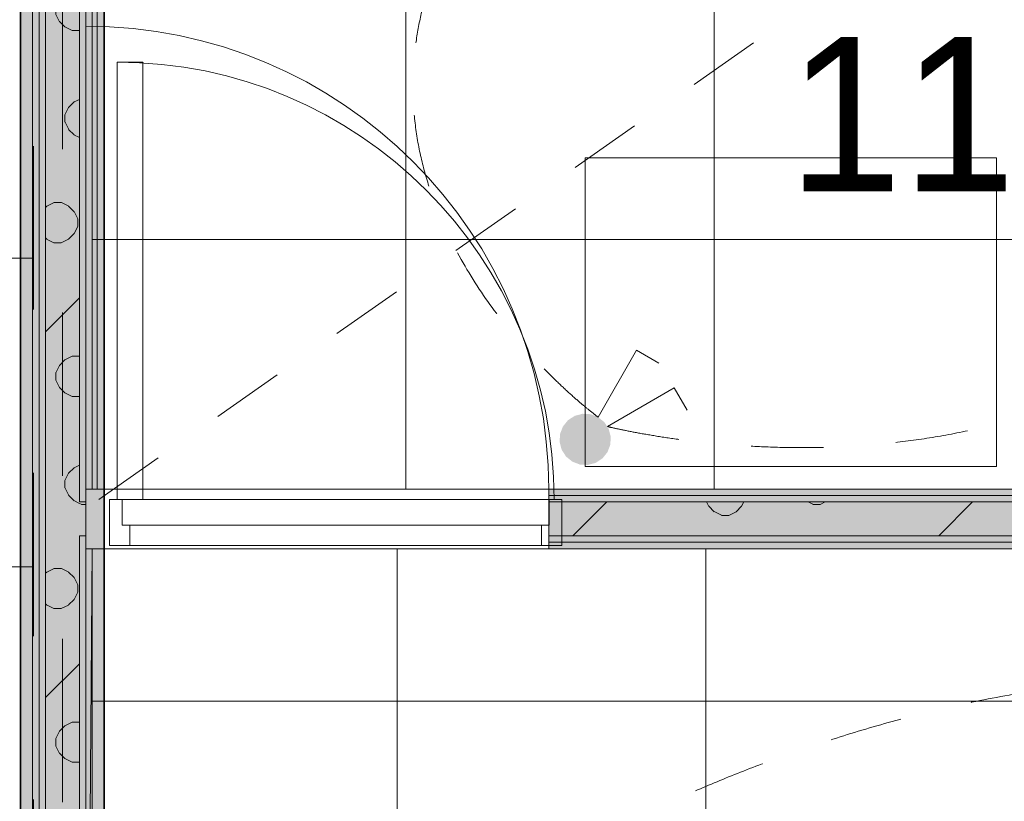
# Model space of a CAD drawing. Header units: millimetres. Extents: x -2932 to 42461, y -10716 to 17298.
# Tile 152 of 168: x 30803 to 32718, y 9024 to 10544. Entities that reach past the tile are written whole.
import ezdxf

# ---------------------------------------------------------------- set-up
doc = ezdxf.new("R2010")
doc.units = ezdxf.units.MM
doc.header["$MEASUREMENT"] = 0
for name, pattern in [('Aligning Line', [635, 317.5, -317.5]), ('Dash', [635, 317.5, -317.5]), ('Small Dashed', [282.222222, 141.111111, -141.111111]), ('Wipeout_Contour', [1000, 0, -1000])]:
    doc.linetypes.add(name, pattern=pattern)
for name, color, linetype, lineweight in [('0_Pen_No__1', 7, 'Continuous', 13), ('_ hall_Pen_No__2', 8, 'Continuous', 15), ('_Tuletõkketsoon_Pen_No__20', 1, 'Continuous', 0), ('ARCHICAD Doors_Pen_No__19', 255, 'Continuous', 0), ('ARCHICAD Zone Stamps_Pen_No__1', 7, 'Continuous', 13), ('Common Edges_Pen_No__1', 7, 'Continuous', 13), ('Cut Pattern-1_Pen_No__2', 8, 'Continuous', 15), ('Cut Pattern-3_Pen_No__1', 7, 'Continuous', 13), ('Doors-1_Pen_No__1', 7, 'Continuous', 13), ('Doors_Pen_No__1', 7, 'Continuous', 13), ('Grids-2_Pen_No__1', 7, 'Continuous', 13), ('I-WALL.IFC Model_Pen_No__1', 7, 'Continuous', 13), ('I-WALL.IFC Model_Pen_No__19', 255, 'Continuous', 0), ('I-WALL.IFC Model_Pen_No__27', 7, 'Continuous', 35), ('Plan Swing_Pen_No__1', 7, 'Continuous', 13), ('SA_LAGI_Pen_No__1', 7, 'Continuous', 13), ('SA_VALGUSTI_Pen_No__20', 1, 'Continuous', 0), ('SA_Valgustus_Pen_No__20', 1, 'Continuous', 0), ('Walls-1_Pen_No__1', 7, 'Continuous', 13), ('Walls_Pen_No__1', 7, 'Continuous', 13)]:
    doc.layers.add(name, color=color, linetype=linetype, lineweight=lineweight)
doc.layers.add('I-WALL.IFC Model', color=7, linetype='Continuous')
doc.layers.add('SA_LAGI_Pen_No__102', color=7, linetype='Continuous', lineweight=13, true_color=0xcccccc)
doc.styles.add('GENERATED_STYLE_1', font='txt', dxfattribs={"width": 0.95})
doc.styles.add('GENERATED_STYLE_2', font='txt', dxfattribs={"width": 0.84})
doc.dimstyles.new('GENERATED_STYLE__2', dxfattribs={"dimtxt": 200, "dimasz": 152, "dimexe": 0.18, "dimexo": 0.0625, "dimgap": 0.09, "dimtad": 1, "dimtih": 1, "dimtoh": 1, "dimdec": 0, "dimzin": 0, "dimdsep": 46, "dimtxsty": 'GENERATED_STYLE_2', "dimblk": 'ARROWHEAD_2', "dimblk1": 'ARROWHEAD_2', "dimblk2": 'ARROWHEAD_2', "dimcen": 0.09, "dimse1": 1, "dimse2": 1, "dimclrd": 7, "dimclre": 7, "dimclrt": 7, "dimadec": 0, "dimazin": 0, "dimtfac": 1, "dimtdec": 4, "dimtmove": 0, "dimatfit": 3, "dimfxl": 0, "dimtolj": 1, "dimtzin": 0, "dimarcsym": 0})
doc.dimstyles.new('GENERATED_STYLE__3', dxfattribs={"dimtxt": 200, "dimasz": 152, "dimexe": 0.18, "dimexo": 0.0625, "dimgap": 0.09, "dimtad": 1, "dimdec": 0, "dimzin": 0, "dimdsep": 46, "dimtxsty": 'GENERATED_STYLE_2', "dimblk": 'ARROWHEAD_2', "dimblk1": 'ARROWHEAD_2', "dimblk2": 'ARROWHEAD_2', "dimcen": 0.09, "dimse1": 1, "dimse2": 1, "dimclrd": 7, "dimclre": 7, "dimclrt": 7, "dimadec": 0, "dimazin": 0, "dimtfac": 1, "dimtdec": 4, "dimtmove": 0, "dimatfit": 3, "dimfxl": 0, "dimtolj": 1, "dimtzin": 0, "dimarcsym": 0})
pattern_1 = [(45, (-3e-10, 2e-10), (0, 35.355339), [0.99999, -48.99987]), (315, (3.89, 0.707), (0, 35.355339), [0.99999, -48.99987]), (90, (-0.354, -2.12), (-35.355278, 0), [1.06066, -34.29462]), (71.565, (-0.354, -1.061), (3.16e-05, 35.3553043), [1.118075, -110.685214]), (288.435, (4.596, 2e-10), (-3.16e-05, 35.3553043), [1.118075, -110.685214]), (270, (4.95, -1.06), (35.355278, 0), [1.06066, -34.29462]), (251.565, (4.95, -2.121), (3.16e-05, 35.3553043), [1.118075, -110.685214]), (225, (4.596, -3.182), (0, 35.355339), [0.99999, -48.99987]), (161.565, (1.768, -4.243), (-141.4210514, 35.355386), [1.118075, -110.685214]), (135, (0.707, -3.89), (0, 35.355339), [0.99999, -48.99987]), (108.435, (-3e-10, -3.182), (-3.16e-05, 35.3553043), [1.118075, -110.685214]), (180, (2.83, -4.243), (0, 35.355278), [1.06066, -34.29462]), (198.435, (3.889, -3.889), (141.4210514, 35.355386), [1.118075, -110.685214]), (0, (-7.778, -10.253), (0, 35.355278), [1.06066, -34.29462]), (90, (-9.9, -13.435), (-35.355278, 0), [1.06066, -34.29462]), (71.565, (-9.9, -12.374), (3.16e-05, 35.3553043), [1.118075, -110.685214]), (45, (-9.546, -11.314), (0, 35.355339), [0.99999, -48.99987]), (315, (-5.657, -10.607), (0, 35.355339), [0.99999, -48.99987]), (288.435, (-4.95, -11.314), (-3.16e-05, 35.3553043), [1.118075, -110.685214]), (270, (-4.596, -12.374), (35.355278, 0), [1.06066, -34.29462]), (251.565, (-4.596, -13.435), (3.16e-05, 35.3553043), [1.118075, -110.685214]), (225, (-4.95, -14.496), (0, 35.355339), [0.99999, -48.99987]), (161.565, (-7.778, -15.556), (-141.4210514, 35.355386), [1.118075, -110.685214]), (135, (-8.84, -15.203), (0, 35.355339), [0.99999, -48.99987]), (108.435, (-9.546, -14.496), (-3.16e-05, 35.3553043), [1.118075, -110.685214]), (180, (-6.718, -15.556), (0, 35.355278), [1.06066, -34.29462]), (198.435, (-5.657, -15.203), (141.4210514, 35.355386), [1.118075, -110.685214]), (18.435, (-8.839, -10.607), (70.7104428, 35.3553227), [1.118075, -110.685214]), (341.565, (-6.718, -10.253), (-70.7104428, 35.3553227), [1.118075, -110.685214]), (0, (13.08, -8.485), (0, 35.355278), [1.06066, -34.29462]), (90, (10.96, -11.667), (-35.355278, 0), [1.06066, -34.29462]), (71.565, (10.96, -10.607), (3.16e-05, 35.3553043), [1.118075, -110.685214]), (45, (11.314, -9.546), (0, 35.355339), [0.99999, -48.99987]), (315, (15.203, -8.84), (0, 35.355339), [0.99999, -48.99987]), (288.435, (15.91, -9.546), (-3.16e-05, 35.3553043), [1.118075, -110.685214]), (270, (16.263, -10.607), (35.355278, 0), [1.06066, -34.29462]), (251.565, (16.263, -11.667), (3.16e-05, 35.3553043), [1.118075, -110.685214]), (225, (15.91, -12.728), (0, 35.355339), [0.99999, -48.99987]), (161.565, (13.081, -13.789), (-141.4210514, 35.355386), [1.118075, -110.685214]), (135, (12.02, -13.435), (0, 35.355339), [0.99999, -48.99987]), (108.435, (11.314, -12.728), (-3.16e-05, 35.3553043), [1.118075, -110.685214]), (180, (14.142, -13.79), (0, 35.355278), [1.06066, -34.29462]), (198.435, (15.203, -13.435), (141.4210514, 35.355386), [1.118075, -110.685214]), (18.435, (12.021, -8.839), (70.7104428, 35.3553227), [1.118075, -110.685214]), (341.565, (14.142, -8.485), (-70.7104428, 35.3553227), [1.118075, -110.685214]), (0, (1.768, 1.06), (0, 35.355278), [1.06066, -34.29462]), (18.435, (0.707, 0.707), (70.7104428, 35.3553227), [1.118075, -110.685214]), (341.565, (2.828, 1.061), (-70.7104428, 35.3553227), [1.118075, -110.685214]), (0, (-5.657, 13.79), (0, 35.355278), [1.06066, -34.29462]), (90, (-7.778, 10.607), (-35.355278, 0), [1.06066, -34.29462]), (71.565, (-7.778, 11.667), (3.16e-05, 35.3553043), [1.118075, -110.685214]), (45, (-7.425, 12.728), (0, 35.355339), [0.99999, -48.99987]), (315, (-3.536, 13.435), (0, 35.355339), [0.99999, -48.99987]), (288.435, (-2.828, 12.728), (-3.16e-05, 35.3553043), [1.118075, -110.685214]), (270, (-2.475, 11.667), (35.355278, 0), [1.06066, -34.29462]), (251.565, (-2.475, 10.607), (3.16e-05, 35.3553043), [1.118075, -110.685214]), (225, (-2.828, 9.546), (0, 35.355339), [0.99999, -48.99987]), (161.565, (-5.657, 8.485), (-141.4210514, 35.355386), [1.118075, -110.685214]), (135, (-6.718, 8.84), (0, 35.355339), [0.99999, -48.99987]), (108.435, (-7.425, 9.546), (-3.16e-05, 35.3553043), [1.118075, -110.685214]), (180, (-4.596, 8.485), (0, 35.355278), [1.06066, -34.29462]), (198.435, (-3.536, 8.839), (141.4210514, 35.355386), [1.118075, -110.685214]), (18.435, (-6.718, 13.435), (70.7104428, 35.3553227), [1.118075, -110.685214]), (341.565, (-4.596, 13.789), (-70.7104428, 35.3553227), [1.118075, -110.685214]), (0, (9.546, 10.96), (0, 35.355278), [1.06066, -34.29462]), (90, (7.425, 7.778), (-35.355278, 0), [1.06066, -34.29462]), (71.565, (7.425, 8.839), (3.16e-05, 35.3553043), [1.118075, -110.685214]), (45, (7.778, 9.9), (0, 35.355339), [0.99999, -48.99987]), (315, (11.667, 10.607), (0, 35.355339), [0.99999, -48.99987]), (288.435, (12.374, 9.9), (-3.16e-05, 35.3553043), [1.118075, -110.685214]), (270, (12.728, 8.84), (35.355278, 0), [1.06066, -34.29462]), (251.565, (12.728, 7.778), (3.16e-05, 35.3553043), [1.118075, -110.685214]), (225, (12.374, 6.718), (0, 35.355339), [0.99999, -48.99987]), (161.565, (9.546, 5.657), (-141.4210514, 35.355386), [1.118075, -110.685214]), (135, (8.485, 6.01), (0, 35.355339), [0.99999, -48.99987]), (108.435, (7.778, 6.718), (-3.16e-05, 35.3553043), [1.118075, -110.685214]), (180, (10.607, 5.657), (0, 35.355278), [1.06066, -34.29462]), (198.435, (11.667, 6.01), (141.4210514, 35.355386), [1.118075, -110.685214]), (18.435, (8.485, 10.607), (70.7104428, 35.3553227), [1.118075, -110.685214]), (341.565, (10.607, 10.96), (-70.7104428, 35.3553227), [1.118075, -110.685214])]
pattern_2 = [(180, (-3e-10, 2e-10), (355.6, 355.6), [14.224, -696.974]), (90, (-46.23, 32), (355.6, 355.6), [14.224, -696.974]), (225, (24.9, 17.8), (-355.5994, 355.5994), [15.087, -487.807]), (206.565, (14.22, 7.11), (355.6, 355.5993), [15.9035, -1574.3865]), (63.435, (-46.23, 46.23), (355.5993, 355.6), [15.9035, -1574.3865]), (45, (-39.1, 60.45), (-355.5994, 355.5994), [15.087, -487.807]), (26.565, (-28.45, 71.12), (355.6, 355.5993), [15.9035, -1574.3865]), (360, (-14.22, 78.23), (355.6, 355.6), [14.224, -696.974]), (296.565, (24.89, 60.45), (-1066.79646, 1777.9974), [15.9035, -1574.3865]), (270, (32, 46.23), (355.6, 355.6), [14.224, -696.974]), (243.435, (32, 32), (355.5993, 355.6), [15.9035, -1574.3865]), (315, (14.2, 71.1), (355.5994, 355.5994), [15.087, -487.807]), (333.435, (-3e-10, 78.23), (-1777.9974, 1066.79646), [15.9035, -1574.3865]), (135, (181.36, 24.9), (355.5994, 355.5994), [15.087, -487.807]), (225, (234.7, 35.56), (-355.5994, 355.5994), [15.087, -487.807]), (206.565, (224.03, 24.9), (355.6, 355.5993), [15.9035, -1574.3865]), (180, (209.8, 17.78), (355.6, 355.6), [14.224, -696.974]), (90, (163.58, 49.8), (355.6, 355.6), [14.224, -696.974]), (63.435, (163.58, 64.01), (355.5993, 355.6), [15.9035, -1574.3865]), (45, (170.7, 78.23), (-355.5994, 355.5994), [15.087, -487.807]), (26.565, (181.36, 88.9), (355.6, 355.5993), [15.9035, -1574.3865]), (360, (195.58, 96), (355.6, 355.6), [14.224, -696.974]), (296.565, (234.7, 78.23), (-1066.79646, 1777.9974), [15.9035, -1574.3865]), (270, (241.8, 64), (355.6, 355.6), [14.224, -696.974]), (243.435, (241.8, 49.78), (355.5993, 355.6), [15.9035, -1574.3865]), (315, (224.03, 88.9), (355.5994, 355.5994), [15.087, -487.807]), (333.435, (209.8, 96.01), (-1777.9974, 1066.79646), [15.9035, -1574.3865]), (153.435, (195.58, 17.78), (-1066.7975, 355.5978), [15.9035, -1574.3865]), (116.565, (170.69, 35.56), (-355.5978, 1066.7975), [15.9035, -1574.3865]), (135, (-46.23, 216.9), (355.5994, 355.5994), [15.087, -487.807]), (225, (7.1, 227.6), (-355.5994, 355.5994), [15.087, -487.807]), (206.565, (-3.56, 216.92), (355.6, 355.5993), [15.9035, -1574.3865]), (180, (-17.78, 209.8), (355.6, 355.6), [14.224, -696.974]), (90, (-64, 241.8), (355.6, 355.6), [14.224, -696.974]), (63.435, (-64.01, 256.03), (355.5993, 355.6), [15.9035, -1574.3865]), (45, (-56.9, 270.26), (-355.5994, 355.5994), [15.087, -487.807]), (26.565, (-46.23, 280.92), (355.6, 355.5993), [15.9035, -1574.3865]), (360, (-32, 288.04), (355.6, 355.6), [14.224, -696.974]), (296.565, (7.11, 270.26), (-1066.79646, 1777.9974), [15.9035, -1574.3865]), (270, (14.22, 256.03), (355.6, 355.6), [14.224, -696.974]), (243.435, (14.22, 241.81), (355.5993, 355.6), [15.9035, -1574.3865]), (315, (-3.56, 280.9), (355.5994, 355.5994), [15.087, -487.807]), (333.435, (-17.78, 288.04), (-1777.9974, 1066.79646), [15.9035, -1574.3865]), (153.435, (-32, 209.8), (-1066.7975, 355.5978), [15.9035, -1574.3865]), (116.565, (-56.9, 227.58), (-355.5978, 1066.7975), [15.9035, -1574.3865]), (135, (-28.45, 7.1), (355.5994, 355.5994), [15.087, -487.807]), (153.435, (-14.22, 2e-10), (-1066.7975, 355.5978), [15.9035, -1574.3865]), (116.565, (-39.12, 17.78), (-355.5978, 1066.7975), [15.9035, -1574.3865]), (135, (-81.8, -195.6), (355.5994, 355.5994), [15.087, -487.807]), (225, (-28.45, -184.9), (-355.5994, 355.5994), [15.087, -487.807]), (206.565, (-39.12, -195.58), (355.6, 355.5993), [15.9035, -1574.3865]), (180, (-53.34, -202.7), (355.6, 355.6), [14.224, -696.974]), (90, (-99.57, -170.7), (355.6, 355.6), [14.224, -696.974]), (63.435, (-99.57, -156.46), (355.5993, 355.6), [15.9035, -1574.3865]), (45, (-92.46, -142.24), (-355.5994, 355.5994), [15.087, -487.807]), (26.565, (-81.79, -131.57), (355.6, 355.5993), [15.9035, -1574.3865]), (360, (-67.56, -124.46), (355.6, 355.6), [14.224, -696.974]), (296.565, (-28.45, -142.24), (-1066.79646, 1777.9974), [15.9035, -1574.3865]), (270, (-21.34, -156.46), (355.6, 355.6), [14.224, -696.974]), (243.435, (-21.34, -170.69), (355.5993, 355.6), [15.9035, -1574.3865]), (315, (-39.1, -131.57), (355.5994, 355.5994), [15.087, -487.807]), (333.435, (-53.34, -124.46), (-1777.9974, 1066.79646), [15.9035, -1574.3865]), (153.435, (-67.56, -202.69), (-1066.7975, 355.5978), [15.9035, -1574.3865]), (116.565, (-92.46, -184.91), (-355.5978, 1066.7975), [15.9035, -1574.3865]), (135, (-206.25, -14.2), (355.5994, 355.5994), [15.087, -487.807]), (225, (-152.9, -3.55), (-355.5994, 355.5994), [15.087, -487.807]), (206.565, (-163.58, -14.22), (355.6, 355.5993), [15.9035, -1574.3865]), (180, (-177.8, -21.33), (355.6, 355.6), [14.224, -696.974]), (90, (-224.03, 10.67), (355.6, 355.6), [14.224, -696.974]), (63.435, (-224.03, 24.9), (355.5993, 355.6), [15.9035, -1574.3865]), (45, (-216.9, 39.1), (-355.5994, 355.5994), [15.087, -487.807]), (26.565, (-206.25, 49.78), (355.6, 355.5993), [15.9035, -1574.3865]), (360, (-192.02, 56.9), (355.6, 355.6), [14.224, -696.974]), (296.565, (-152.9, 39.12), (-1066.79646, 1777.9974), [15.9035, -1574.3865]), (270, (-145.8, 24.9), (355.6, 355.6), [14.224, -696.974]), (243.435, (-145.8, 10.67), (355.5993, 355.6), [15.9035, -1574.3865]), (315, (-163.6, 49.8), (355.5994, 355.5994), [15.087, -487.807]), (333.435, (-177.8, 56.9), (-1777.9974, 1066.79646), [15.9035, -1574.3865]), (153.435, (-192.02, -21.33), (-1066.7975, 355.5978), [15.9035, -1574.3865]), (116.565, (-216.92, -3.55), (-355.5978, 1066.7975), [15.9035, -1574.3865]), (225, (327.15, 35.56), (-355.5994, 355.5994), [])]

# ---------------------------------------------------------------- blocks, each defined once
blk = doc.blocks.new('*D61')
at = {"layer": '0_Pen_No__1', "color": 7, "linetype": 'Continuous', "lineweight": 13}
for p, q in [((39845.8, 12557.7), (40045.8, 12442.3)), ((40095.8, 12500), (39795.8, 12500)), ((39945.8, 9059.5), (39945.8, 12500)), ((39845.8, 9117.2), (40045.8, 9001.8)), ((40095.8, 9059.5), (39795.8, 9059.5))]:
    blk.add_line(p, q, dxfattribs=at)
at = {"color": 254, "linetype": 'Wipeout_Contour', "lineweight": 0, "ltscale": 164962.993909}
blk.add_wipeout([(39937.6, 10458.2), (39937.6, 11101.3), (39673.9, 11101.3), (39673.9, 10458.2)], dxfattribs=at)
at = {"layer": '0_Pen_No__1', "color": 7, "lineweight": 13, "insert": (39905.8, 10490), "char_height": 200, "attachment_point": 7, "rotation": 90, "style": 'GENERATED_STYLE_2'}
blk.add_mtext('\\A1;{\\pql;\\fArial|b0|i0|c0|p34;3\xa0440}', dxfattribs=at)
blk = doc.blocks.new('ARROWHEAD_2')
at = {"color": 0, "linetype": 'Continuous', "lineweight": 0}
for p, q in [((-0.378, -0.655), (0.378, 0.655)), ((0, 0), (-1, 0))]:
    blk.add_line(p, q, dxfattribs=at)
blk = doc.blocks.new('*D89')
at = {"layer": '0_Pen_No__1', "color": 7, "linetype": 'Continuous', "lineweight": 13}
for p, q in [((27759.5, 15323), (27759.5, 15623)), ((30804.8, 15323), (30804.8, 15623)), ((27817.2, 15573), (27701.8, 15373)), ((30862.5, 15573), (30747, 15373)), ((27759.5, 15473), (30804.8, 15473))]:
    blk.add_line(p, q, dxfattribs=at)
at = {"color": 254, "linetype": 'Wipeout_Contour', "lineweight": 0, "ltscale": 132739.982894}
blk.add_wipeout([(28960.5, 15481.1), (29603.7, 15481.1), (29603.7, 15744.8), (28960.5, 15744.8)], dxfattribs=at)
at = {"color": 254, "linetype": 'Wipeout_Contour', "lineweight": 0, "ltscale": 137248.591376}
blk.add_wipeout([(30328.8, 15481.1), (30778.8, 15481.1), (30778.8, 15744.8), (30328.8, 15744.8)], dxfattribs=at)
at = {"layer": '0_Pen_No__1', "color": 7, "lineweight": 13, "char_height": 200, "attachment_point": 7, "style": 'GENERATED_STYLE_2'}
for s, insert in [('\\A1;{\\pql;\\fArial|b0|i0|c0|p34;3\xa0045}', (28992.4, 15513)), ('\\A1;{\\pql;\\fArial|b0|i0|c0|p34;163}', (30360.6, 15513))]:
    blk.add_mtext(s, dxfattribs=dict(at, insert=insert))
blk = doc.blocks.new('*D90')
at = {"layer": '0_Pen_No__1', "color": 7, "linetype": 'Continuous', "lineweight": 13}
for p, q in [((30804.8, 15323), (30804.8, 15623)), ((30967.8, 15323), (30967.8, 15623)), ((30862.5, 15573), (30747, 15373)), ((31025.5, 15573), (30910, 15373)), ((30804.8, 15473), (30967.8, 15473))]:
    blk.add_line(p, q, dxfattribs=at)
blk = doc.blocks.new('*D91')
at = {"layer": '0_Pen_No__1', "color": 7, "linetype": 'Continuous', "lineweight": 13}
for p, q in [((30967.8, 15323), (30967.8, 15623)), ((35077.5, 15323), (35077.5, 15623)), ((31025.5, 15573), (30910, 15373)), ((35135.2, 15573), (35019.8, 15373)), ((30967.8, 15473), (35077.5, 15473))]:
    blk.add_line(p, q, dxfattribs=at)
at = {"color": 254, "linetype": 'Wipeout_Contour', "lineweight": 0, "ltscale": 146111.768956}
blk.add_wipeout([(32709.5, 15481.1), (33335.7, 15481.1), (33335.7, 15744.8), (32709.5, 15744.8)], dxfattribs=at)
at = {"color": 254, "linetype": 'Wipeout_Contour', "lineweight": 0, "ltscale": 152696.618478}
blk.add_wipeout([(34618.5, 15481.1), (35051.6, 15481.1), (35051.6, 15744.8), (34618.5, 15744.8)], dxfattribs=at)
at = {"layer": '0_Pen_No__1', "color": 7, "lineweight": 13, "char_height": 200, "attachment_point": 7, "style": 'GENERATED_STYLE_2'}
for s, insert in [('\\A1;{\\pql;\\fArial|b0|i0|c0|p34;4\xa0110}', (32741.4, 15513)), ('\\A1;{\\pql;\\fArial|b0|i0|c0|p34;116}', (34650.4, 15513))]:
    blk.add_mtext(s, dxfattribs=dict(at, insert=insert))

msp = doc.modelspace()

# ---------------------------------------------------------------- hatches: boundary and pattern name
at = {"layer": 'I-WALL.IFC Model', "linetype": 'Continuous', "lineweight": 0, "true_color": 0x000000}
for points in [[(30804.8, 12500), (30804.8, 7882.5), (30967.8, 7882.5), (30967.8, 12500)], [(34443.5, 9631.5), (31832, 9631.5), (31832, 9619), (34443.5, 9619)], [(34443.5, 9619), (31832, 9619), (31832, 9606.5), (34443.5, 9606.5)], [(34443.5, 9606.5), (31832, 9606.5), (31832, 9540.5), (34443.5, 9540.5)], [(34443.5, 9540.5), (31832, 9540.5), (31832, 9528), (34443.5, 9528)], [(34443.5, 9528), (31832, 9528), (31832, 9515.5), (34443.5, 9515.5)]]:
    msp.add_hatch(color=178, dxfattribs=at).paths.add_polyline_path(points)
at = {"layer": 'SA_LAGI_Pen_No__102', "linetype": 'Continuous', "lineweight": 13, "true_color": 0xcccccc}
h = msp.add_hatch(dxfattribs=at)
h.set_pattern_fill('Grid_60x60_0001', color=254, style=0, pattern_type=2)
h.set_pattern_definition([(0, (33936.9, 9218.8), (0, 600), []), (90, (33936.9, 9218.8), (-600, 0), [])])
h.paths.add_polyline_path([(30932, 7870), (33873.8, 7882.5), (33861.3, 6520), (36230, 6520), (36230, 8914.5), (35077.5, 8914.5), (35090, 9181.5), (34443.5, 9181.5), (34443.5, 9515.5), (30944.5, 9515.5)])
at = {"layer": 'SA_Valgustus_Pen_No__20', "linetype": 'Continuous', "lineweight": 0}
for points in [[(31869.5, 9765.3), (31859.7, 9753.1), (31903, 9728.1)], [(31882.7, 9773.8), (31869.5, 9765.3), (31903, 9728.1)], [(31897.8, 9777.8), (31882.7, 9773.8), (31903, 9728.1)], [(31913.4, 9777), (31897.8, 9777.8), (31903, 9728.1)], [(31928, 9771.4), (31913.4, 9777), (31903, 9728.1)], [(31940.2, 9761.6), (31928, 9771.4), (31903, 9728.1)], [(31859.7, 9753.1), (31854.1, 9738.5), (31903, 9728.1)], [(31948.7, 9748.4), (31940.2, 9761.6), (31903, 9728.1)], [(31952.7, 9733.3), (31948.7, 9748.4), (31903, 9728.1)], [(31854.1, 9738.5), (31853.3, 9722.9), (31903, 9728.1)], [(31853.3, 9722.9), (31857.3, 9707.8), (31903, 9728.1)], [(31857.3, 9707.8), (31865.8, 9694.7), (31903, 9728.1)], [(31865.8, 9694.7), (31878, 9684.8), (31903, 9728.1)], [(31878, 9684.8), (31892.6, 9679.2), (31903, 9728.1)], [(31892.6, 9679.2), (31908.2, 9678.4), (31903, 9728.1)], [(31951.9, 9717.7), (31952.7, 9733.3), (31903, 9728.1)], [(31936.5, 9691), (31946.3, 9703.1), (31903, 9728.1)], [(31923.3, 9682.4), (31936.5, 9691), (31903, 9728.1)], [(31908.2, 9678.4), (31923.3, 9682.4), (31903, 9728.1)], [(31946.3, 9703.1), (31951.9, 9717.7), (31903, 9728.1)]]:
    msp.add_hatch(color=1, dxfattribs=at).paths.add_polyline_path(points)

# ---------------------------------------------------------------- linework, layer by layer
at = {"layer": 'ARCHICAD Doors_Pen_No__19', "color": 255, "linetype": 'Continuous', "lineweight": 0}
msp.add_line((30932, 9631.5), (30932, 10531.5), dxfattribs=at)
msp.add_arc((30932, 9631.5), 900, 0, 90, dxfattribs=at)
at = {"layer": 'I-WALL.IFC Model_Pen_No__1', "color": 7, "linetype": 'Continuous', "lineweight": 13}
for p, q in [((31832, 9631.5), (31832, 9515.5)), ((34443.5, 9619), (31832, 9619)), ((34443.5, 9606.5), (31832, 9606.5)), ((34443.5, 9540.5), (31832, 9540.5)), ((34443.5, 9528), (31832, 9528))]:
    msp.add_line(p, q, dxfattribs=at)
at = {"layer": 'I-WALL.IFC Model_Pen_No__1', "color": 7, "linetype": 'Continuous', "lineweight": 13, "flags": 128}
for points in [[(34443.5, 9631.5), (31832, 9631.5)], [(31832, 9515.5), (34443.5, 9515.5)]]:
    msp.add_lwpolyline(points, dxfattribs=at)
at = {"layer": 'I-WALL.IFC Model_Pen_No__19', "color": 255, "linetype": 'Continuous', "lineweight": 0}
for p, q in [((31832, 9631.5), (30932, 9631.5)), ((30932, 9515.5), (31832, 9515.5))]:
    msp.add_line(p, q, dxfattribs=at)
at = {"layer": 'I-WALL.IFC Model_Pen_No__27', "color": 7, "linetype": 'Continuous', "lineweight": 35, "flags": 128}
for points in [[(30804.8, 12500), (30804.8, 7882.5)], [(30967.8, 7882.5), (30967.8, 12500)]]:
    msp.add_lwpolyline(points, dxfattribs=at)
at = {"layer": 'SA_LAGI_Pen_No__1', "color": 7, "linetype": 'Small Dashed', "lineweight": 13}
msp.add_line((30957, 9611.5), (35102.5, 12500), dxfattribs=at)
at = {"layer": 'SA_LAGI_Pen_No__1', "color": 7, "linetype": 'Continuous', "lineweight": 13, "flags": 128}
msp.add_lwpolyline([(30932, 7870), (30944.5, 9515.5), (34443.5, 9515.5), (34443.5, 9181.5), (35090, 9181.5), (35077.5, 8914.5), (36230, 8914.5), (36230, 6520), (33861.3, 6520), (33873.8, 7882.5)], close=True, dxfattribs=at)
at = {"layer": 'SA_VALGUSTI_Pen_No__20', "color": 1, "linetype": 'Small Dashed', "lineweight": 0}
for points, knots in [([(31928, 9771.4), (31928, 9771.4), (31566, 10035.7), (31568, 10417.5), (31569.8, 10749.6), (31846.2, 11002.7), (31846.2, 11002.7)], [0, 0, 0, 0, 1, 1, 1, 2, 2, 2, 2]), ([(31946.3, 9753.1), (31946.3, 9753.1), (32477.4, 9616.7), (32925.2, 9841.2), (33558, 10158.4), (33641.4, 11004.2), (33641.4, 11004.2)], [0, 0, 0, 0, 1, 1, 1, 2, 2, 2, 2]), ([(31864.9, 8918.8), (31864.9, 8918.8), (32612.6, 9373.3), (33398.9, 9241.2), (33792.8, 9175), (34145.3, 8958.1), (34536.3, 8873.9), (34829.2, 8810.8), (35131.6, 8825.2), (35131.6, 8825.2)], [0, 0, 0, 0, 1, 1, 1, 2, 2, 2, 3, 3, 3, 3])]:
    msp.add_open_spline(points, degree=3, knots=knots, dxfattribs=at)
at = {"layer": 'SA_Valgustus_Pen_No__20', "color": 1, "linetype": 'Continuous', "lineweight": 0}
for p, q in [((31928, 9771.4), (32003, 9901.3)), ((32003, 9901.3), (32046.3, 9876.3)), ((31946.3, 9753.1), (32076.2, 9828.1)), ((32076.2, 9828.1), (32101.2, 9784.8)), ((31903, 9728.1), (31903.1, 9728.1))]:
    msp.add_line(p, q, dxfattribs=at)

# ---------------------------------------------------------------- texts
at = {"layer": 'ARCHICAD Zone Stamps_Pen_No__1', "color": 7, "lineweight": 13, "insert": (32297.6, 10598.1), "char_height": 300, "attachment_point": 1, "style": 'GENERATED_STYLE_1'}
msp.add_mtext('\\A1;{\\pql;\\pt0,100;\\fSwis721 Lt BT|b0|i0|c0|p34;11,9\\fSwis721 Lt BT|b0|i0|c0|p34;\\A1{\\H.66x;\\S^  ;}\\fSwis721 Lt BT|b0|i0|c0|p34; m\\fSwis721 Lt BT|b0|i0|c0|p34;\\A1{\\H.66x;\\S2^  ;}}', dxfattribs=at)

# ---------------------------------------------------------------- next in the draw order: dimensions: what is measured, and where the dimension line sits
at = {"color": 7, "linetype": 'Continuous', "lineweight": 13}
dim = msp.add_linear_dim(base=(39945.7644, 12500), p1=(37760, 9059.5014), p2=(25220, 12500), angle=90, dimstyle='GENERATED_STYLE__3', dxfattribs=at)
dim.commit()
dim.dimension.update_dxf_attribs({"geometry": '*D61', "text_midpoint": (39805.7644, 10843.2457), "dimtype": 160, "text_rotation": 90})

# ---------------------------------------------------------------- next in the draw order: hatches: boundary and pattern name
at = {"layer": 'Cut Pattern-1_Pen_No__2', "linetype": 'Continuous', "lineweight": 15}
h = msp.add_hatch(dxfattribs=at)
h.set_pattern_fill('FP_19_0001', color=8, style=0, pattern_type=2)
h.set_pattern_definition(pattern_2)
h.paths.add_polyline_path([(30932, 9540.5), (30932, 9606.5), (30919.5, 9606.5), (30919.5, 9540.5)])
h = msp.add_hatch(dxfattribs=at)
h.set_pattern_fill('FP_19_0001', color=8, style=0, pattern_type=2)
h.set_pattern_definition(pattern_2)
h.paths.add_polyline_path([(34443.5, 9606.5), (31832, 9606.5), (31832, 9540.5), (34443.5, 9540.5)])
at = {"layer": 'Cut Pattern-3_Pen_No__1', "linetype": 'Continuous', "lineweight": 13}
h = msp.add_hatch(dxfattribs=at)
h.set_pattern_fill('FP_18_0001', style=0, pattern_type=2)
h.set_pattern_definition(pattern_1)
h.paths.add_polyline_path([(34443.5, 9631.5), (31832, 9631.5), (31832, 9619), (34443.5, 9619)])
h = msp.add_hatch(dxfattribs=at)
h.set_pattern_fill('FP_18_0001', style=0, pattern_type=2)
h.set_pattern_definition(pattern_1)
h.paths.add_polyline_path([(31832, 9606.5), (34443.5, 9606.5), (34443.5, 9619), (31832, 9619)])
h = msp.add_hatch(dxfattribs=at)
h.set_pattern_fill('FP_18_0001', style=0, pattern_type=2)
h.set_pattern_definition(pattern_1)
h.paths.add_polyline_path([(31832, 9528), (34443.5, 9528), (34443.5, 9540.5), (31832, 9540.5)])
h = msp.add_hatch(dxfattribs=at)
h.set_pattern_fill('FP_18_0001', style=0, pattern_type=2)
h.set_pattern_definition(pattern_1)
h.paths.add_polyline_path([(31832, 9515.5), (34443.5, 9515.5), (34443.5, 9528), (31832, 9528)])
h = msp.add_hatch(dxfattribs=at)
h.set_pattern_fill('FP_18_0001', style=0, pattern_type=2)
h.set_pattern_definition(pattern_1)
h.paths.add_polyline_path([(30944.5, 7882.5), (30944.5, 9515.5), (30932, 9515.5), (30932, 7882.5)])

# ---------------------------------------------------------------- next in the draw order: linework, layer by layer
at = {"layer": '_ hall_Pen_No__2', "color": 8, "linetype": 'Continuous', "lineweight": 15}
for p, q in [((32703, 10275.1), (31903, 10275.1)), ((31903, 10275.1), (31903, 9675.1)), ((32703, 9675.1), (32703, 10275.1)), ((31903, 9675.1), (32703, 9675.1))]:
    msp.add_line(p, q, dxfattribs=at)
at = {"layer": '_Tuletõkketsoon_Pen_No__20', "color": 1, "linetype": 'Dash', "lineweight": 0}
msp.add_line((30886.5, 13150), (30886.5, 7801.3), dxfattribs=at)
at = {"layer": 'Common Edges_Pen_No__1', "color": 7, "linetype": 'Continuous', "lineweight": 13}
for p, q in [((31832, 9619), (34443.5, 9619)), ((30932, 9606.5), (30919.5, 9606.5)), ((31832, 9606.5), (34443.5, 9606.5)), ((30919.5, 7857.5), (30919.5, 9540.5)), ((30932, 9540.5), (30919.5, 9540.5)), ((31832, 9540.5), (34443.5, 9540.5)), ((31832, 9528), (34443.5, 9528)), ((30932, 7870), (30932, 9515.5))]:
    msp.add_line(p, q, dxfattribs=at)
at = {"layer": 'Doors-1_Pen_No__1', "color": 7, "linetype": 'Continuous', "lineweight": 13}
for p, q in [((30977.8, 9611.5), (30992.8, 9611.5)), ((30977.8, 9521.5), (30977.8, 9611.5)), ((31042.8, 9611.5), (30992.8, 9611.5)), ((31002.8, 9611.5), (31002.8, 9561.5)), ((31832.8, 9611.5), (31857.8, 9611.5)), ((31832.8, 9561.5), (31832.8, 9611.5)), ((31857.8, 9611.5), (31857.8, 9521.5)), ((31002.8, 9561.5), (31017.8, 9561.5)), ((31017.8, 9561.5), (31017.8, 9521.5)), ((31817.8, 9561.5), (31832.8, 9561.5)), ((31817.8, 9521.5), (31817.8, 9561.5)), ((31017.8, 9521.5), (30977.8, 9521.5)), ((31857.8, 9521.5), (31817.8, 9521.5))]:
    msp.add_line(p, q, dxfattribs=at)
at = {"layer": 'Doors_Pen_No__1', "color": 7, "linetype": 'Continuous', "lineweight": 13}
for p, q in [((31832.8, 9611.5), (31042.8, 9611.5)), ((31017.8, 9561.5), (31817.8, 9561.5)), ((31817.8, 9521.5), (31017.8, 9521.5))]:
    msp.add_line(p, q, dxfattribs=at)
at = {"layer": 'Walls-1_Pen_No__1', "color": 7, "linetype": 'Continuous', "lineweight": 13}
for p, q in [((30932, 9515.5), (30932, 9631.5)), ((30932, 9631.5), (30944.5, 9631.5)), ((35077.5, 9631.5), (31832, 9631.5)), ((30944.5, 9515.5), (30932, 9515.5)), ((30944.5, 7882.5), (30944.5, 9515.5)), ((31832, 9515.5), (34443.5, 9515.5))]:
    msp.add_line(p, q, dxfattribs=at)
at = {"layer": 'Walls_Pen_No__1', "color": 7, "linetype": 'Continuous', "lineweight": 13}
for p, q in [((30944.5, 9631.5), (30957, 9631.5)), ((31007, 9631.5), (31832, 9631.5)), ((31832, 9515.5), (30944.5, 9515.5))]:
    msp.add_line(p, q, dxfattribs=at)

# ---------------------------------------------------------------- next in the draw order: dimensions: what is measured, and where the dimension line sits
at = {"color": 7, "linetype": 'Continuous', "lineweight": 13}
dim = msp.add_linear_dim(base=(30804.8, 15473), p1=(27759.5, 11192.5), p2=(30804.8, 10316.9), dimstyle='GENERATED_STYLE__2', dxfattribs=at)
dim.commit()
dim.dimension.update_dxf_attribs({"geometry": '*D89', "text_midpoint": (29345.6, 15613), "dimtype": 160})

# ---------------------------------------------------------------- next in the draw order: hatches: boundary and pattern name
at = {"layer": 'Cut Pattern-3_Pen_No__1', "linetype": 'Continuous', "lineweight": 13}
h = msp.add_hatch(dxfattribs=at)
h.set_pattern_fill('FP_18_0001', style=0, pattern_type=2)
h.set_pattern_definition(pattern_1)
h.paths.add_polyline_path([(30841, 7882.5), (30841, 12500), (30828.5, 12500), (30828.5, 7882.5)])
h = msp.add_hatch(dxfattribs=at)
h.set_pattern_fill('FP_18_0001', style=0, pattern_type=2)
h.set_pattern_definition(pattern_1)
h.paths.add_polyline_path([(30853.5, 7870), (30853.5, 12500), (30841, 12500), (30841, 7870)])
at = {"layer": 'SA_LAGI_Pen_No__102', "linetype": 'Continuous', "lineweight": 13, "true_color": 0xcccccc}
h = msp.add_hatch(dxfattribs=at)
h.set_pattern_fill('Grid_60x60_0001', color=254, style=0, pattern_type=2)
h.set_pattern_definition([(270, (29552.3, 11880), (600, 0), []), (2e-13, (29552.3, 11880), (0, 600), [])])
h.paths.add_polyline_path([(27759.5, 12500), (27759.5, 9610.5), (28885.5, 9610.5), (28885.5, 7882.5), (30828.5, 7882.5), (30828.5, 12500)])

# ---------------------------------------------------------------- next in the draw order: linework, layer by layer
at = {"layer": 'Common Edges_Pen_No__1', "color": 7, "linetype": 'Continuous', "lineweight": 13}
for p, q in [((30841, 7870), (30841, 12500)), ((30853.5, 7857.5), (30853.5, 12500))]:
    msp.add_line(p, q, dxfattribs=at)
at = {"layer": 'Grids-2_Pen_No__1', "color": 7, "linetype": 'Aligning Line', "lineweight": 13}
msp.add_line((30830, 14107.8), (30830, 273.4), dxfattribs=at)
at = {"layer": 'SA_LAGI_Pen_No__1', "color": 7, "linetype": 'Continuous', "lineweight": 13, "flags": 128}
msp.add_lwpolyline([(27759.5, 12500), (30828.5, 12500), (30828.5, 7882.5), (28885.5, 7882.5), (28885.5, 9610.5), (27759.5, 9610.5)], close=True, dxfattribs=at)
at = {"layer": 'Walls-1_Pen_No__1', "color": 7, "linetype": 'Continuous', "lineweight": 13}
msp.add_line((30828.5, 12500), (30828.5, 7882.5), dxfattribs=at)

# ---------------------------------------------------------------- next in the draw order: dimensions: what is measured, and where the dimension line sits
at = {"color": 7, "linetype": 'Continuous', "lineweight": 13}
dim = msp.add_linear_dim(base=(30967.8, 15473), p1=(30804.8, 10316.9), p2=(30967.8, 10316.9), dimstyle='GENERATED_STYLE__2', dxfattribs=at)
dim.commit()
dim.dimension.update_dxf_attribs({"geometry": '*D90', "text_midpoint": (30596.1, 15613), "dimtype": 160})

# ---------------------------------------------------------------- next in the draw order: dimensions: what is measured, and where the dimension line sits
dim = msp.add_linear_dim(base=(35077.5, 15473), p1=(30967.8, 10316.9), p2=(35077.5, 11232), dimstyle='GENERATED_STYLE__2', dxfattribs=at)
dim.commit()
dim.dimension.update_dxf_attribs({"geometry": '*D91', "text_midpoint": (33094.6, 15613), "dimtype": 160})

# ---------------------------------------------------------------- next in the draw order: hatches: boundary and pattern name
at = {"layer": 'Cut Pattern-1_Pen_No__2', "linetype": 'Continuous', "lineweight": 15}
h = msp.add_hatch(dxfattribs=at)
h.set_pattern_fill('FP_19_0001', color=8, style=0, pattern_type=2)
h.set_pattern_definition(pattern_2)
h.paths.add_polyline_path([(30853.5, 7857.5), (30919.5, 7857.5), (30919.5, 12500), (30853.5, 12500)])
at = {"layer": 'Cut Pattern-3_Pen_No__1', "linetype": 'Continuous', "lineweight": 13}
h = msp.add_hatch(dxfattribs=at)
h.set_pattern_fill('FP_18_0001', style=0, pattern_type=2)
h.set_pattern_definition(pattern_1)
h.paths.add_polyline_path([(30944.5, 9631.5), (30944.5, 12500), (30932, 12500), (30932, 9631.5)])
at = {"layer": 'SA_LAGI_Pen_No__102', "linetype": 'Continuous', "lineweight": 13, "true_color": 0xcccccc}
h = msp.add_hatch(dxfattribs=at)
h.set_pattern_fill('Grid_60x60_0001', color=254, style=0, pattern_type=2)
h.set_pattern_definition([(90, (33353.73, 10716.54), (-600, 0), []), (180, (33353.73, 10716.54), (0, 600), [])])
h.paths.add_polyline_path([(30944.5, 9631.5), (35077.5, 9631.5), (35102.5, 12500), (30944.5, 12500)])

# ---------------------------------------------------------------- next in the draw order: linework, layer by layer
at = {"layer": 'Common Edges_Pen_No__1', "color": 7, "linetype": 'Continuous', "lineweight": 13}
for p, q in [((30919.5, 9606.5), (30919.5, 12500)), ((30932, 9631.5), (30932, 12500))]:
    msp.add_line(p, q, dxfattribs=at)
at = {"layer": 'Doors-1_Pen_No__1', "color": 7, "linetype": 'Continuous', "lineweight": 13}
for p, q in [((30992.8, 9611.5), (30992.8, 10461.5)), ((30992.8, 10461.5), (31042.8, 10461.5)), ((31042.8, 10461.5), (31042.8, 9611.5))]:
    msp.add_line(p, q, dxfattribs=at)
at = {"layer": 'Plan Swing_Pen_No__1', "color": 7, "linetype": 'Continuous', "lineweight": 13}
msp.add_arc((30992.8, 9611.5), 850, 0, 90, dxfattribs=at)
at = {"layer": 'SA_LAGI_Pen_No__1', "color": 7, "linetype": 'Continuous', "lineweight": 13, "flags": 128}
msp.add_lwpolyline([(30944.5, 9631.5), (35077.5, 9631.5), (35102.5, 12500), (30944.5, 12500)], close=True, dxfattribs=at)
at = {"layer": 'Walls-1_Pen_No__1', "color": 7, "linetype": 'Continuous', "lineweight": 13}
msp.add_line((30944.5, 9631.5), (30944.5, 12500), dxfattribs=at)

doc.saveas('drawing.dxf')
